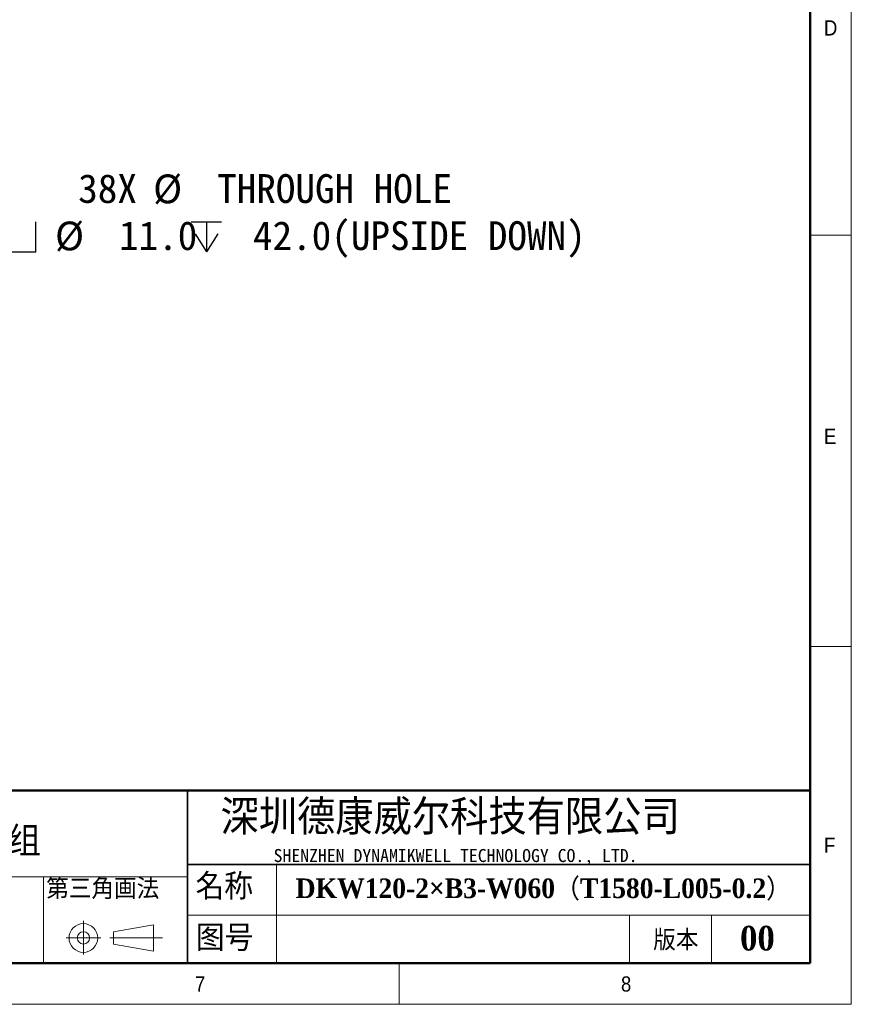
# Model space of a CAD drawing. Header units: millimetres. Extents: x 40 to 3320, y 40 to 2336.
# Tile 6 of 11: x 2511 to 3320, y 40 to 998. Entities that reach past the tile are written whole.
import ezdxf

# ---------------------------------------------------------------- set-up
doc = ezdxf.new("R2010")
doc.units = ezdxf.units.MM
doc.header["$LTSCALE"] = 8
doc.layers.add('DIMNS', color=7, linetype='Continuous')
doc.layers.add('黑色实线', color=7, linetype='Continuous')
doc.styles.add('SLDTEXTSTYLE1', font='Gothic.ttf', dxfattribs={"width": 0.913})
doc.styles.add('SLDTEXTSTYLE2', font='timesbd.ttf', dxfattribs={"width": 0.933})
doc.styles.add('SLDTEXTSTYLE4', font='txt', dxfattribs={"bigfont": 'bigfont'})
doc.styles.add('SLDTEXTSTYLE5', font='txt', dxfattribs={"bigfont": 'bigfont'})
doc.styles.add('SLDTEXTSTYLE6', font='txt')
doc.styles.add('SLDTEXTSTYLE7', font='timesbd.ttf', dxfattribs={"width": 0.933, "bigfont": 'bigfont'})
doc.styles.add('SLDTEXTSTYLE8', font='txt')
doc.dimstyles.new('SLDDIMSTYLE7', dxfattribs={"dimtxt": 28, "dimasz": 16, "dimexe": 0, "dimexo": 0.0625, "dimgap": 7, "dimtad": 0, "dimtih": 1, "dimtoh": 1, "dimdec": 1, "dimrnd": 1e-09, "dimzin": 4, "dimdsep": 46, "dimtxsty": 'SLDTEXTSTYLE8', "dimsah": 1, "dimcen": 0, "dimadec": 0, "dimazin": 1, "dimtfac": 1, "dimtdec": 1, "dimtofl": 0, "dimtmove": 0, "dimatfit": 3, "dimfxl": 0, "dimfrac": 2, "dimtolj": 1, "dimtzin": 12, "dimarcsym": 0})

# ---------------------------------------------------------------- blocks, each defined once
blk = doc.blocks.new('SW_SYMBOL_HOLE_SPOT')
at = {"layer": '黑色实线', "color": 0}
for p, q in [((0, 7000), (0, 600)), ((12800, 600), (12800, 7000)), ((0, 600), (12800, 600))]:
    blk.add_line(p, q, dxfattribs=at)
blk = doc.blocks.new('SW_SYMBOL_HOLE_DEPTH')
at = {"layer": '黑色实线', "color": 0}
for p, q in [((0, 7000), (6400, 7000)), ((3200, 7000), (3200, 600)), ((800, 4440), (3200, 600)), ((5600, 4440), (3200, 600))]:
    blk.add_line(p, q, dxfattribs=at)
blk = doc.blocks.new('_D_30')
at = {"layer": '黑色实线'}
for p, q in [((2353.34, 734.58), (2429.25, 810.49)), ((2429.25, 810.49), (2454.9, 810.49))]:
    blk.add_line(p, q, dxfattribs=at)
blk.add_solid([(2353.34, 734.58), (2366.35, 744.2), (2362.96, 747.59)], dxfattribs=at)
at = {"layer": '黑色实线', "xscale": 0.004592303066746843, "yscale": 0.004592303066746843, "zscale": 0.004592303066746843}
for name, p in [('SW_SYMBOL_HOLE_SPOT', (2467.6, 769.04)), ('SW_SYMBOL_HOLE_DEPTH', (2677.64, 769.04))]:
    blk.add_blockref(name, p, dxfattribs=at)
at = {"layer": '黑色实线', "char_height": 28, "attachment_point": 1, "style": 'SLDTEXTSTYLE8'}
for s, insert in [('38X ', (2567.61, 847.5)), ('%%c', (2640.49, 847.22)), (' THROUGH HOLE', (2683.75, 847.5)), (' 42.0(UPSIDE DOWN)', (2718.63, 801.68)), ('%%c', (2545.01, 801.41)), (' 11.0 ', (2588.27, 801.68))]:
    blk.add_mtext(s, dxfattribs=dict(at, insert=insert))

msp = doc.modelspace()

# ---------------------------------------------------------------- linework, layer by layer
at = {"color": 7, "linetype": 'Continuous', "lineweight": 18}
for p, q in [((3320, 40), (3320, 2336)), ((3280, 2296), (3280, 80)), ((3280, 788), (3320, 788)), ((3280, 388), (3320, 388)), ((2760.74, 176), (2760.74, 80)), ((2201.48, 164), (2674.01, 164)), ((2533.82, 164), (2533.82, 80)), ((2674.01, 126.72), (3280, 126.72)), ((3104, 126.72), (3104, 80)), ((3184, 126.72), (3184, 80)), ((2572.64, 121.19), (2572.64, 88.5)), ((2601.91, 110.55), (2640.75, 117.27)), ((2640.75, 117.27), (2640.75, 91.68)), ((2601.91, 98.55), (2601.91, 110.55)), ((2556, 104.55), (2589.61, 104.55)), ((2598.44, 104.55), (2649.56, 104.55)), ((2601.91, 98.55), (2640.75, 91.68)), ((80, 80), (3280, 80)), ((984, 80), (3280, 80)), ((2880, 80), (2880, 40)), ((40, 40), (3320, 40))]:
    msp.add_line(p, q, dxfattribs=at)
at = {"color": 7, "linetype": 'Continuous', "lineweight": 50}
for p, q in [((3280, 2296), (3280, 80)), ((3280, 248), (1464, 248)), ((80, 80), (3280, 80))]:
    msp.add_line(p, q, dxfattribs=at)
at = {"color": 7, "linetype": 'Continuous', "lineweight": 35}
for p, q in [((2674.01, 248), (2674.01, 80)), ((2674.01, 176), (3280, 176))]:
    msp.add_line(p, q, dxfattribs=at)
at = {"color": 7, "linetype": 'Continuous', "lineweight": 18}
for radius in [14, 6]:
    msp.add_circle((2572.64, 104.55), radius, dxfattribs=at)

# ---------------------------------------------------------------- texts
at = {"color": 7, "linetype": 'Continuous', "lineweight": 0}
for s, insert, char_height, attachment_point, style in [('D', (3293.33, 997.17), 14.82, 1, 'SLDTEXTSTYLE1'), ('E', (3293.33, 599.91), 14.82, 1, 'SLDTEXTSTYLE1'), ('深圳德康威尔科技有限公司', (2706.04, 238.94), 33.8667, 1, 'SLDTEXTSTYLE5'), ('{\\fSimSun|b1|i0|c134|p2;单轴模组}', (2402.03, 212.29), 25.4, 1, 'SLDTEXTSTYLE7'), ('F', (3293.33, 202.23), 14.82, 1, 'SLDTEXTSTYLE1'), ('SHENZHEN DYNAMIKWELL TECHNOLOGY CO., LTD.', (2757.74, 191.06), 12.7, 1, 'SLDTEXTSTYLE6'), ('名称', (2681.79, 167.24), 25.4, 1, 'SLDTEXTSTYLE4'), ('DKW120-2×B3-W060（T1580-L005-0.2）', (2779.24, 162.39), 19.05, 1, 'SLDTEXTSTYLE7'), ('图号', (2682.13, 117.17), 25.4, 1, 'SLDTEXTSTYLE4'), ('版本', (3127.2, 112.36), 20, 1, 'SLDTEXTSTYLE4'), ('00', (3228.64, 116.35), 24, 2, 'SLDTEXTSTYLE2'), ('7', (2681.17, 67.17), 14.82, 1, 'SLDTEXTSTYLE1'), ('8', (3095.82, 67.17), 14.82, 1, 'SLDTEXTSTYLE1')]:
    msp.add_mtext(s, dxfattribs=dict(at, insert=insert, char_height=char_height, attachment_point=attachment_point, style=style))
at = {"layer": 'DIMNS', "color": 7, "insert": (2536.48, 162.43), "char_height": 20, "attachment_point": 1, "style": 'SLDTEXTSTYLE4'}
msp.add_mtext('第三角画法', dxfattribs=at)

# ---------------------------------------------------------------- dimensions: what is measured, and where the dimension line sits
at = {"layer": '黑色实线'}
dim = msp.add_diameter_dim_2p(p1=(2348.67, 729.91), p2=(2353.34, 734.58), text='38X %%c THROUGH HOLE\\P{\\fGDT;v}%%c <> {\\fGDT;x} 42.0(UPSIDE DOWN)\\P', dimstyle='SLDDIMSTYLE7', dxfattribs=at)
dim.commit()
dim.dimension.update_dxf_attribs({"geometry": '_D_30', "text_midpoint": (2769.18, 810.49), "dimtype": 163})

doc.saveas('drawing.dxf')
